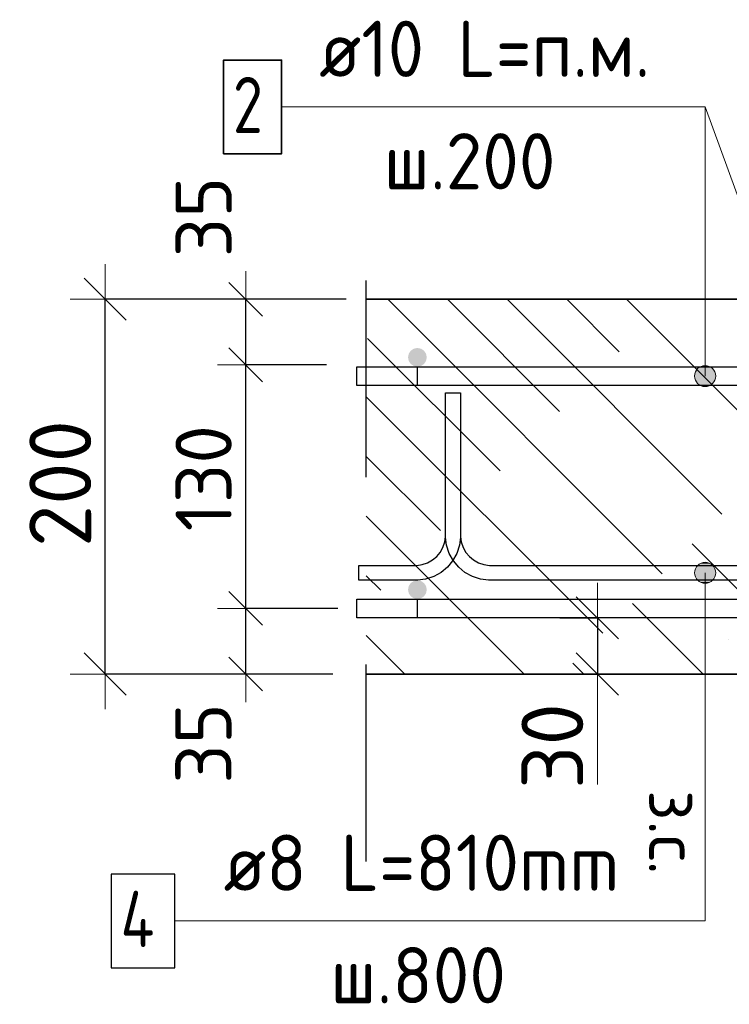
# Model space of a CAD drawing. Header units: metres. Extents: x -38 to 89, y -15 to 19.
# Tile 104 of 120: x 71.74 to 72.118, y 6.092 to 6.617. Entities that reach past the tile are written whole.
import ezdxf

# ---------------------------------------------------------------- set-up
doc = ezdxf.new("R2010")
doc.units = ezdxf.units.M
doc.header["$PDMODE"] = 65
doc.linetypes.add('______4', pattern=[0.135, 0.105, -0.03])
for name, color, linetype, lineweight in [('XR$5$Арм. стержнями верхней зоны', 180, 'Continuous', 35), ('XR$5$Арм. стержнями нижней зоны', 180, 'Continuous', 35), ('XR$5$Арм.стержн. Арматура края', 96, 'Continuous', 35), ('XR$5$Размерная линия (1)', 7, 'Continuous', 13), ('XR$5$Размерная линия_ общее', 7, 'Continuous', 13)]:
    doc.layers.add(name, color=color, linetype=linetype, lineweight=lineweight)
doc.layers.add('XR$5$Арм.стержн. Фиксатор', color=7, linetype='Continuous', lineweight=35, true_color=0x501e0f)
doc.styles.add('ISOCPEUR', font='txt')
doc.dimstyles.new('DIMSTYLE_15', dxfattribs={"dimtxt": 0.033, "dimasz": 0.0375, "dimexe": 0, "dimexo": 0, "dimgap": 0.0165, "dimtad": 2, "dimdec": 0, "dimlfac": 1000, "dimrnd": 1, "dimzin": 12, "dimdsep": 46, "dimtxsty": 'ISOCPEUR', "dimblk1": 'ALL_ML_STRICH', "dimblk2": 'ALL_ML_STRICH', "dimsah": 1, "dimcen": 0, "dimclrd": 7, "dimclre": 256, "dimclrt": 7, "dimadec": 0, "dimazin": 0, "dimtfac": 1, "dimtdec": 0, "dimtix": 1, "dimtmove": 2, "dimatfit": 3, "dimfxl": 0, "dimtzin": 0, "dimlwd": 0, "dimlwe": -3, "dimarcsym": 0})
doc.dimstyles.new('DIMSTYLE_23', dxfattribs={"dimtxt": 0.03, "dimasz": 0.03, "dimexe": 0, "dimexo": 0, "dimgap": 0.015, "dimtad": 2, "dimdec": 0, "dimlfac": 1000, "dimrnd": 1, "dimzin": 12, "dimdsep": 46, "dimtxsty": 'ISOCPEUR', "dimblk1": 'ALL_ML_STRICH', "dimblk2": 'ALL_ML_STRICH', "dimsah": 1, "dimcen": 0, "dimclrd": 7, "dimclre": 256, "dimclrt": 7, "dimadec": 0, "dimazin": 0, "dimtfac": 1, "dimtdec": 0, "dimtix": 1, "dimtmove": 2, "dimatfit": 3, "dimfxl": 0, "dimtvp": 1.2, "dimtzin": 0, "dimlwd": 0, "dimlwe": -3, "dimarcsym": 0})
doc.dimstyles.new('DIMSTYLE_25', dxfattribs={"dimtxt": 0.033, "dimasz": 0.0375, "dimexe": 0, "dimexo": 0, "dimgap": 0.0165, "dimtad": 2, "dimdec": 0, "dimlfac": 1000, "dimrnd": 1, "dimzin": 12, "dimdsep": 46, "dimtxsty": 'ISOCPEUR', "dimblk1": 'ALL_ML_STRICH', "dimblk2": 'ALL_ML_STRICH', "dimsah": 1, "dimcen": 0, "dimclrd": 7, "dimclre": 256, "dimclrt": 7, "dimadec": 0, "dimazin": 0, "dimtfac": 1, "dimtdec": 0, "dimtix": 1, "dimtmove": 2, "dimatfit": 3, "dimfxl": 0, "dimtvp": 1.2, "dimtzin": 0, "dimlwd": 0, "dimlwe": -3, "dimarcsym": 0})
doc.dimstyles.new('DIMSTYLE_26', dxfattribs={"dimtxt": 0.03, "dimasz": 0.03, "dimexe": 0, "dimexo": 0, "dimgap": 0.015, "dimtad": 2, "dimdec": 0, "dimlfac": 1000, "dimrnd": 1, "dimzin": 12, "dimdsep": 46, "dimtxsty": 'ISOCPEUR', "dimblk1": 'ALL_ML_STRICH', "dimblk2": 'ALL_ML_STRICH', "dimsah": 1, "dimcen": 0, "dimclrd": 7, "dimclre": 256, "dimclrt": 7, "dimadec": 0, "dimazin": 0, "dimtfac": 1, "dimtdec": 0, "dimtix": 1, "dimtmove": 2, "dimatfit": 3, "dimfxl": 0, "dimtzin": 0, "dimlwd": 0, "dimlwe": -3, "dimarcsym": 0})

# ---------------------------------------------------------------- blocks, each defined once
blk = doc.blocks.new('ALL_ML_STRICH')
at = {"color": 0, "linetype": 'ByBlock', "lineweight": -2}
for p, q in [((0, -0.5), (0, 0.5)), ((-0.3, -0.3), (0.3, 0.3)), ((-1, 0), (0.5, 0))]:
    blk.add_line(p, q, dxfattribs=at)
blk = doc.blocks.new('*D700')
at = {"layer": 'DEFPOINTS', "color": 7, "linetype": 'Continuous', "lineweight": 13, "transparency": 33554687}
for p in [(71.92931, 6.30301), (71.86019, 6.26801), (71.91001, 6.26801)]:
    blk.add_point(p, dxfattribs=at)
at = {"layer": 'XR$5$Размерная линия (1)', "color": 9, "linetype": 'Continuous', "lineweight": -2, "true_color": 0xc7c7c7, "transparency": 33554687}
for p, q in [((71.90931, 6.30301), (71.86019, 6.30301)), ((71.89001, 6.26801), (71.86019, 6.26801))]:
    blk.add_line(p, q, dxfattribs=at)
at = {"layer": 'XR$5$Размерная линия (1)', "color": 7, "linetype": 'Continuous', "lineweight": -2, "transparency": 33554687}
blk.add_line((71.86019, 6.26801), (71.86019, 6.30301), dxfattribs=at)
at = {"layer": 'XR$5$Размерная линия (1)', "color": 7, "linetype": 'Continuous', "lineweight": 13, "transparency": 33554687, "xscale": 0.03, "yscale": 0.03, "zscale": 0.03}
for p, rotation in [((71.86019, 6.30301), 90), ((71.86019, 6.26801), 270)]:
    blk.add_blockref('ALL_ML_STRICH', p, dxfattribs=dict(at, rotation=rotation))
at = {"layer": 'XR$5$Размерная линия (1)', "color": 7, "linetype": 'Continuous', "lineweight": 13, "transparency": 33554687, "insert": (71.83761, 6.23096), "char_height": 0.03, "width": 0.06, "attachment_point": 5, "rotation": 90, "style": 'ISOCPEUR'}
blk.add_mtext('\\A1;{35}', dxfattribs=at)
blk = doc.blocks.new('*D701')
at = {"layer": 'DEFPOINTS', "color": 7, "linetype": 'Continuous', "lineweight": 13, "transparency": 33554687}
for p in [(71.92333, 6.43301), (71.86019, 6.30301), (71.92931, 6.30301)]:
    blk.add_point(p, dxfattribs=at)
at = {"layer": 'XR$5$Размерная линия (1)', "color": 9, "linetype": 'Continuous', "lineweight": -2, "true_color": 0xc7c7c7, "transparency": 33554687}
for p, q in [((71.90333, 6.43301), (71.86019, 6.43301)), ((71.90931, 6.30301), (71.86019, 6.30301))]:
    blk.add_line(p, q, dxfattribs=at)
at = {"layer": 'XR$5$Размерная линия (1)', "color": 7, "linetype": 'Continuous', "lineweight": -2, "transparency": 33554687}
blk.add_line((71.86019, 6.30301), (71.86019, 6.43301), dxfattribs=at)
at = {"layer": 'XR$5$Размерная линия (1)', "color": 7, "linetype": 'Continuous', "lineweight": 13, "transparency": 33554687, "xscale": 0.03, "yscale": 0.03, "zscale": 0.03}
for p, rotation in [((71.86019, 6.43301), 90), ((71.86019, 6.30301), 270)]:
    blk.add_blockref('ALL_ML_STRICH', p, dxfattribs=dict(at, rotation=rotation))
at = {"layer": 'XR$5$Размерная линия (1)', "color": 7, "linetype": 'Continuous', "lineweight": 13, "transparency": 33554687, "insert": (71.83769, 6.37251), "char_height": 0.03, "width": 0.09, "attachment_point": 5, "rotation": 90, "style": 'ISOCPEUR'}
blk.add_mtext('\\A1;{130}', dxfattribs=at)
blk = doc.blocks.new('*D702')
at = {"layer": 'DEFPOINTS', "color": 7, "linetype": 'Continuous', "lineweight": 13, "transparency": 33554687}
for p in [(71.9337, 6.46801), (71.86019, 6.43301), (71.92333, 6.43301)]:
    blk.add_point(p, dxfattribs=at)
at = {"layer": 'XR$5$Размерная линия (1)', "color": 9, "linetype": 'Continuous', "lineweight": -2, "true_color": 0xc7c7c7, "transparency": 33554687}
for p, q in [((71.9137, 6.46801), (71.86019, 6.46801)), ((71.90333, 6.43301), (71.86019, 6.43301))]:
    blk.add_line(p, q, dxfattribs=at)
at = {"layer": 'XR$5$Размерная линия (1)', "color": 7, "linetype": 'Continuous', "lineweight": -2, "transparency": 33554687}
blk.add_line((71.86019, 6.43301), (71.86019, 6.46801), dxfattribs=at)
at = {"layer": 'XR$5$Размерная линия (1)', "color": 7, "linetype": 'Continuous', "lineweight": 13, "transparency": 33554687, "xscale": 0.03, "yscale": 0.03, "zscale": 0.03}
for p, rotation in [((71.86019, 6.46801), 90), ((71.86019, 6.43301), 270)]:
    blk.add_blockref('ALL_ML_STRICH', p, dxfattribs=dict(at, rotation=rotation))
at = {"layer": 'XR$5$Размерная линия (1)', "color": 7, "linetype": 'Continuous', "lineweight": 13, "transparency": 33554687, "insert": (71.83771, 6.5119), "char_height": 0.03, "width": 0.06, "attachment_point": 5, "rotation": 90, "style": 'ISOCPEUR'}
blk.add_mtext('\\A1;{35}', dxfattribs=at)
blk = doc.blocks.new('*D703')
at = {"layer": 'DEFPOINTS', "color": 7, "linetype": 'Continuous', "lineweight": 13, "transparency": 33554687}
for p in [(71.92674, 6.46801), (71.78519, 6.26801), (71.92674, 6.26801)]:
    blk.add_point(p, dxfattribs=at)
at = {"layer": 'XR$5$Размерная линия_ общее', "color": 253, "linetype": 'Continuous', "lineweight": -2, "true_color": 0xa0a0a0, "transparency": 33554687}
for p, q in [((71.90674, 6.46801), (71.78519, 6.46801)), ((71.90674, 6.26801), (71.78519, 6.26801))]:
    blk.add_line(p, q, dxfattribs=at)
at = {"layer": 'XR$5$Размерная линия_ общее', "color": 7, "linetype": 'Continuous', "lineweight": -2, "transparency": 33554687}
blk.add_line((71.78519, 6.26801), (71.78519, 6.46801), dxfattribs=at)
at = {"layer": 'XR$5$Размерная линия_ общее', "color": 7, "linetype": 'Continuous', "lineweight": 13, "transparency": 33554687, "xscale": 0.0375, "yscale": 0.0375, "zscale": 0.0375}
for p, rotation in [((71.78519, 6.46801), 90), ((71.78519, 6.26801), 270)]:
    blk.add_blockref('ALL_ML_STRICH', p, dxfattribs=dict(at, rotation=rotation))
at = {"layer": 'XR$5$Размерная линия_ общее', "color": 7, "linetype": 'Continuous', "lineweight": 13, "transparency": 33554687, "insert": (71.76119, 6.36966), "char_height": 0.033, "width": 0.099, "attachment_point": 5, "rotation": 90, "style": 'ISOCPEUR'}
blk.add_mtext('\\A1;{200}', dxfattribs=at)
blk = doc.blocks.new('*D707')
at = {"layer": 'DEFPOINTS', "color": 7, "linetype": 'Continuous', "lineweight": 13, "transparency": 33554687}
for p in [(72.00784, 6.29801), (72.04782, 6.29801), (72.00784, 6.26801)]:
    blk.add_point(p, dxfattribs=at)
at = {"layer": 'XR$5$Размерная линия_ общее', "color": 253, "linetype": 'Continuous', "lineweight": -2, "true_color": 0xa0a0a0, "transparency": 33554687}
for p, q in [((72.02784, 6.29801), (72.04782, 6.29801)), ((72.02784, 6.26801), (72.04782, 6.26801))]:
    blk.add_line(p, q, dxfattribs=at)
at = {"layer": 'XR$5$Размерная линия_ общее', "color": 7, "linetype": 'Continuous', "lineweight": -2, "transparency": 33554687}
blk.add_line((72.04782, 6.29801), (72.04782, 6.26801), dxfattribs=at)
at = {"layer": 'XR$5$Размерная линия_ общее', "color": 7, "linetype": 'Continuous', "lineweight": 13, "transparency": 33554687, "xscale": 0.0375, "yscale": 0.0375, "zscale": 0.0375}
for p, rotation in [((72.04782, 6.29801), 90), ((72.04782, 6.26801), 270)]:
    blk.add_blockref('ALL_ML_STRICH', p, dxfattribs=dict(at, rotation=rotation))
at = {"layer": 'XR$5$Размерная линия_ общее', "color": 7, "linetype": 'Continuous', "lineweight": 13, "transparency": 33554687, "insert": (72.02382, 6.22959), "char_height": 0.033, "width": 0.066, "attachment_point": 5, "rotation": 90, "style": 'ISOCPEUR'}
blk.add_mtext('\\A1;{30}', dxfattribs=at)
at = {"layer": 'XR$5$Размерная линия_ общее', "color": 7, "linetype": 'Continuous', "lineweight": 13, "transparency": 33554687, "insert": (72.10236, 6.2061), "char_height": 0.027, "width": 0.00135, "attachment_point": 1, "rotation": 270, "line_spacing_factor": 0.60241, "style": 'ISOCPEUR'}
blk.add_mtext('з.с.', dxfattribs=at)

msp = doc.modelspace()

# ---------------------------------------------------------------- hatches: boundary and pattern name
at = {"linetype": 'Continuous', "lineweight": 13, "transparency": 33554687}
h = msp.add_hatch(dxfattribs=at)
h.set_pattern_fill('__________540', scale=0.015, style=0, pattern_type=2)
h.set_pattern_definition([(135, (0, 0), (-0.031819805, -0.031819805), [0.4, -0.05, 0, -0.05]), (135, (-0.01591, -0.01591), (-0.031819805, -0.031819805), [0.8, -0.1, 0.1, -0.1])])
h.paths.add_polyline_path([(72.47679, 6.26801), (72.47679, 6.46801), (71.92453, 6.46801), (71.92453, 6.26801)], flags=0)
at = {"layer": 'XR$5$Арм. стержнями верхней зоны', "linetype": 'Continuous', "lineweight": 50, "transparency": 33554687}
msp.add_hatch(color=4, dxfattribs=at).paths.add_polyline_path([(71.95679, 6.43701), (71.95641, 6.43893), (71.95532, 6.44055), (71.9537, 6.44163), (71.95179, 6.44201), (71.94988, 6.44163), (71.94825, 6.44055), (71.94717, 6.43893), (71.94679, 6.43701), (71.94717, 6.4351), (71.94825, 6.43348), (71.94988, 6.43239), (71.95179, 6.43201), (71.9537, 6.43239), (71.95532, 6.43348), (71.95641, 6.4351)])
at = {"layer": 'XR$5$Арм. стержнями верхней зоны', "linetype": 'Continuous', "lineweight": 13, "transparency": 33554687}
for points in [[(72.10815, 6.43185), (72.10252, 6.43185), (72.1005, 6.42982)], [(72.10815, 6.43185), (72.1005, 6.42982), (72.11017, 6.42982)], [(72.10252, 6.43185), (72.10815, 6.43185), (72.10534, 6.43264)], [(72.11017, 6.42982), (72.1005, 6.42982), (72.09971, 6.42701)], [(72.11017, 6.42982), (72.09971, 6.42701), (72.11096, 6.42701)], [(72.11096, 6.42701), (72.09971, 6.42701), (72.1005, 6.4242)], [(72.11096, 6.42701), (72.1005, 6.4242), (72.11017, 6.4242)], [(72.11017, 6.4242), (72.1005, 6.4242), (72.10252, 6.42217)], [(72.11017, 6.4242), (72.10252, 6.42217), (72.10815, 6.42217)], [(72.10815, 6.42217), (72.10252, 6.42217), (72.10534, 6.42139)]]:
    msp.add_hatch(color=7, dxfattribs=at).paths.add_polyline_path(points)
at = {"layer": 'XR$5$Арм. стержнями нижней зоны', "linetype": 'Continuous', "lineweight": 50, "transparency": 33554687}
msp.add_hatch(color=4, dxfattribs=at).paths.add_polyline_path([(71.95679, 6.31301), (71.95641, 6.31493), (71.95532, 6.31655), (71.9537, 6.31763), (71.95179, 6.31801), (71.94988, 6.31763), (71.94825, 6.31655), (71.94717, 6.31493), (71.94679, 6.31301), (71.94717, 6.3111), (71.94825, 6.30948), (71.94988, 6.30839), (71.95179, 6.30801), (71.9537, 6.30839), (71.95532, 6.30948), (71.95641, 6.3111)])
at = {"layer": 'XR$5$Арм.стержн. Фиксатор', "linetype": 'Continuous', "lineweight": 13, "transparency": 33554687}
for points in [[(72.10053, 6.32482), (72.1102, 6.32482), (72.10818, 6.32685)], [(72.10053, 6.32482), (72.10818, 6.32685), (72.10255, 6.32685)], [(72.10255, 6.32685), (72.10818, 6.32685), (72.10537, 6.32764)], [(72.09974, 6.32201), (72.11099, 6.32201), (72.1102, 6.32482)], [(72.09974, 6.32201), (72.1102, 6.32482), (72.10053, 6.32482)], [(72.10053, 6.3192), (72.11099, 6.32201), (72.09974, 6.32201)], [(72.10053, 6.3192), (72.1102, 6.3192), (72.11099, 6.32201)], [(72.10255, 6.31717), (72.1102, 6.3192), (72.10053, 6.3192)], [(72.10255, 6.31717), (72.10818, 6.31717), (72.1102, 6.3192)], [(72.10818, 6.31717), (72.10255, 6.31717), (72.10537, 6.31639)]]:
    msp.add_hatch(color=7, dxfattribs=at).paths.add_polyline_path(points)

# ---------------------------------------------------------------- linework, layer by layer
at = {"color": 7, "linetype": '______4', "lineweight": 25, "transparency": 33554687}
msp.add_line((71.92453, 6.16801), (71.92453, 6.56801), dxfattribs=at)
at = {"color": 7, "linetype": 'Continuous', "lineweight": 13, "transparency": 33554687}
for p, q in [((72.15179, 6.44301), (72.10534, 6.57066)), ((72.04782, 6.26801), (72.04782, 6.20901))]:
    msp.add_line(p, q, dxfattribs=at)
at = {"color": 7, "linetype": 'Continuous', "lineweight": 35, "transparency": 33554687}
for p, q in [((72.27679, 6.46801), (71.92453, 6.46801)), ((71.92453, 6.26801), (72.47679, 6.26801))]:
    msp.add_line(p, q, dxfattribs=at)
at = {"layer": 'XR$5$Арм. стержнями верхней зоны', "color": 7, "linetype": 'Continuous', "lineweight": 13, "transparency": 33554687}
for p, q in [((71.87934, 6.57066), (72.10534, 6.57066)), ((72.10534, 6.57066), (72.10534, 6.42701)), ((72.10534, 6.43264), (72.10534, 6.43264)), ((72.09971, 6.42701), (72.09971, 6.42701)), ((72.11096, 6.42701), (72.11096, 6.42701)), ((72.10534, 6.42139), (72.10534, 6.42139))]:
    msp.add_line(p, q, dxfattribs=at)
at = {"layer": 'XR$5$Арм. стержнями верхней зоны', "color": 7, "linetype": 'Continuous', "lineweight": 35, "transparency": 33554687}
msp.add_lwpolyline([(71.84834, 6.54566), (71.87934, 6.54566), (71.87934, 6.59566), (71.84834, 6.59566), (71.84834, 6.54566)], dxfattribs=at)
at = {"layer": 'XR$5$Арм. стержнями верхней зоны', "color": 4, "linetype": 'Continuous', "lineweight": 25, "transparency": 33554687}
msp.add_lwpolyline([(71.91953, 6.43201), (72.45179, 6.43201), (72.45179, 6.42201), (71.91953, 6.42201), (71.91953, 6.43201)], dxfattribs=at)
msp.add_lwpolyline([(71.91953, 6.43201), (72.45179, 6.43201), (72.45179, 6.42201), (71.91953, 6.42201), (71.91953, 6.43201)], dxfattribs=at)
at = {"layer": 'XR$5$Арм. стержнями верхней зоны', "color": 7, "linetype": 'Continuous', "lineweight": 13, "transparency": 33554687}
msp.add_circle((72.10534, 6.42701), 0.00563, dxfattribs=at)
at = {"layer": 'XR$5$Арм. стержнями нижней зоны', "color": 4, "linetype": 'Continuous', "lineweight": 25, "transparency": 33554687}
msp.add_lwpolyline([(72.45179, 6.29801), (71.91953, 6.29801), (71.91953, 6.30801), (72.45179, 6.30801), (72.45179, 6.29801)], dxfattribs=at)
msp.add_lwpolyline([(72.45179, 6.29801), (71.91953, 6.29801), (71.91953, 6.30801), (72.45179, 6.30801), (72.45179, 6.29801)], dxfattribs=at)
at = {"layer": 'XR$5$Арм.стержн. Арматура края', "color": 4, "linetype": 'Continuous', "lineweight": 25, "transparency": 33554687}
for points in [[(72.42253, 6.42201), (71.95179, 6.42201), (71.95179, 6.43201), (72.42322, 6.43201)], [(72.42253, 6.42201), (71.95179, 6.42201), (71.95179, 6.43201), (72.42322, 6.43201)], [(71.95179, 6.30801), (72.42253, 6.30801)], [(72.42322, 6.29801), (71.95179, 6.29801), (71.95179, 6.30801)], [(71.95179, 6.30801), (72.42253, 6.30801)], [(72.42322, 6.29801), (71.95179, 6.29801), (71.95179, 6.30801)]]:
    msp.add_lwpolyline(points, dxfattribs=at)
at = {"layer": 'XR$5$Арм.стержн. Фиксатор', "color": 7, "linetype": 'Continuous', "lineweight": 13, "transparency": 33554687}
for p, q in [((72.10537, 6.32764), (72.10537, 6.32764)), ((72.09974, 6.32201), (72.09974, 6.32201)), ((72.10537, 6.13629), (72.10537, 6.32201)), ((72.11099, 6.32201), (72.11099, 6.32201)), ((72.10537, 6.31639), (72.10537, 6.31639)), ((71.82237, 6.13629), (72.10537, 6.13629))]:
    msp.add_line(p, q, dxfattribs=at)
at = {"layer": 'XR$5$Арм.стержн. Фиксатор', "color": 40, "linetype": 'Continuous', "lineweight": 25, "transparency": 33554687}
for points in [[(71.92053, 6.32601), (71.9514, 6.32601), (71.95431, 6.32642), (71.95724, 6.32738), (71.95993, 6.32889), (71.96211, 6.33071), (71.96393, 6.33289), (71.96544, 6.33558), (71.9664, 6.33851), (71.96681, 6.34142), (71.96681, 6.41801), (71.97481, 6.41801), (71.97481, 6.34142), (71.97521, 6.33851), (71.97618, 6.33558), (71.97768, 6.33289), (71.97951, 6.33071), (71.98169, 6.32889), (71.98437, 6.32738), (71.98731, 6.32642), (71.99021, 6.32601), (72.16681, 6.32601)], [(72.16681, 6.31801), (71.98966, 6.31801), (71.98549, 6.31859), (71.98114, 6.32003), (71.97713, 6.32227), (71.97383, 6.32503), (71.97107, 6.32833), (71.96882, 6.33234), (71.96739, 6.33669), (71.96681, 6.34086), (71.96681, 6.41801), (71.97481, 6.41801), (71.97481, 6.34086), (71.97423, 6.33669), (71.97279, 6.33234), (71.97055, 6.32833), (71.96779, 6.32503), (71.96449, 6.32227), (71.96048, 6.32003), (71.95613, 6.31859), (71.95196, 6.31801), (71.92053, 6.31801), (71.92053, 6.32601)]]:
    msp.add_lwpolyline(points, dxfattribs=at)
at = {"layer": 'XR$5$Арм.стержн. Фиксатор', "color": 7, "linetype": 'Continuous', "lineweight": 25, "transparency": 33554687}
msp.add_lwpolyline([(71.78837, 6.11129), (71.82237, 6.11129), (71.82237, 6.16129), (71.78837, 6.16129), (71.78837, 6.11129)], dxfattribs=at)
at = {"layer": 'XR$5$Арм.стержн. Фиксатор', "color": 7, "linetype": 'Continuous', "lineweight": 13, "transparency": 33554687}
msp.add_circle((72.10537, 6.32201), 0.00563, dxfattribs=at)

# ---------------------------------------------------------------- texts
at = {"layer": 'XR$5$Арм. стержнями верхней зоны', "color": 7, "linetype": 'Continuous', "lineweight": 25, "transparency": 33554687, "char_height": 0.03, "attachment_point": 7, "style": 'ISOCPEUR'}
for s, insert, width in [('\\W0.94;ø10 L=п.м.', (71.89934, 6.58666), 0.1999832), ('\\W0.78;2', (71.85334, 6.55666), 0.0326407), ('\\W0.95;ш.200 ', (71.93384, 6.52666), 0.1311995)]:
    msp.add_mtext(s, dxfattribs=dict(at, insert=insert, width=width))
at = {"layer": 'XR$5$Арм.стержн. Фиксатор', "color": 7, "linetype": 'Continuous', "lineweight": 25, "transparency": 33554687, "char_height": 0.03, "attachment_point": 7, "style": 'ISOCPEUR'}
for s, insert, width in [('\\W0.95;ø8 L=810mm ', (71.84837, 6.15229), 0.2511828), ('\\W0.80;4', (71.79337, 6.12229), 0.0359833), ('\\W0.95;ш.800 ', (71.90537, 6.09229), 0.1311997)]:
    msp.add_mtext(s, dxfattribs=dict(at, insert=insert, width=width))

# ---------------------------------------------------------------- dimensions: what is measured, and where the dimension line sits
at = {"layer": 'XR$5$Размерная линия (1)', "color": 7, "linetype": 'Continuous', "lineweight": 13, "transparency": 33554687}
for base, p1, p2, dimstyle, picture, middle in [((71.86019, 6.46801), (71.90333, 6.43301), (71.9137, 6.46801), 'DIMSTYLE_23', '*D702', (71.83771, 6.5119)), ((71.86019, 6.43301), (71.90931, 6.30301), (71.90333, 6.43301), 'DIMSTYLE_26', '*D701', (71.83769, 6.37251)), ((71.86019, 6.30301), (71.89001, 6.26801), (71.90931, 6.30301), 'DIMSTYLE_23', '*D700', (71.83761, 6.23096))]:
    dim = msp.add_linear_dim(base=base, p1=p1, p2=p2, angle=90, dimstyle=dimstyle, override={"dimpost": '<>', "dimclrd": 7, "dimclre": 9, "dimclrt": 7, "dimlwd": 0, "dimlwe": 65533}, dxfattribs=at)
    dim.commit()
    dim.dimension.update_dxf_attribs({"geometry": picture, "text_midpoint": middle, "dimtype": 160})
at = {"layer": 'XR$5$Размерная линия_ общее', "color": 7, "linetype": 'Continuous', "lineweight": 13, "transparency": 33554687}
dim = msp.add_linear_dim(base=(71.78519, 6.46801), p1=(71.90674, 6.26801), p2=(71.90674, 6.46801), angle=90, dimstyle='DIMSTYLE_15', override={"dimpost": '<>', "dimclrd": 7, "dimclre": 253, "dimclrt": 7, "dimlwd": 0, "dimlwe": 65533}, dxfattribs=at)
dim.commit()
dim.dimension.update_dxf_attribs({"geometry": '*D703', "text_midpoint": (71.76119, 6.36966), "dimtype": 160})
dim = msp.add_linear_dim(base=(72.04782, 6.26801), p1=(72.02784, 6.29801), p2=(72.02784, 6.26801), angle=270, text='<>\\Xз.с.', dimstyle='DIMSTYLE_25', override={"dimpost": '<>', "dimclrd": 7, "dimclre": 253, "dimclrt": 7, "dimlwd": 0, "dimlwe": 65533}, dxfattribs=at)
dim.commit()
dim.dimension.update_dxf_attribs({"geometry": '*D707', "text_midpoint": (72.02382, 6.22959), "dimtype": 160})

doc.saveas('drawing.dxf')
